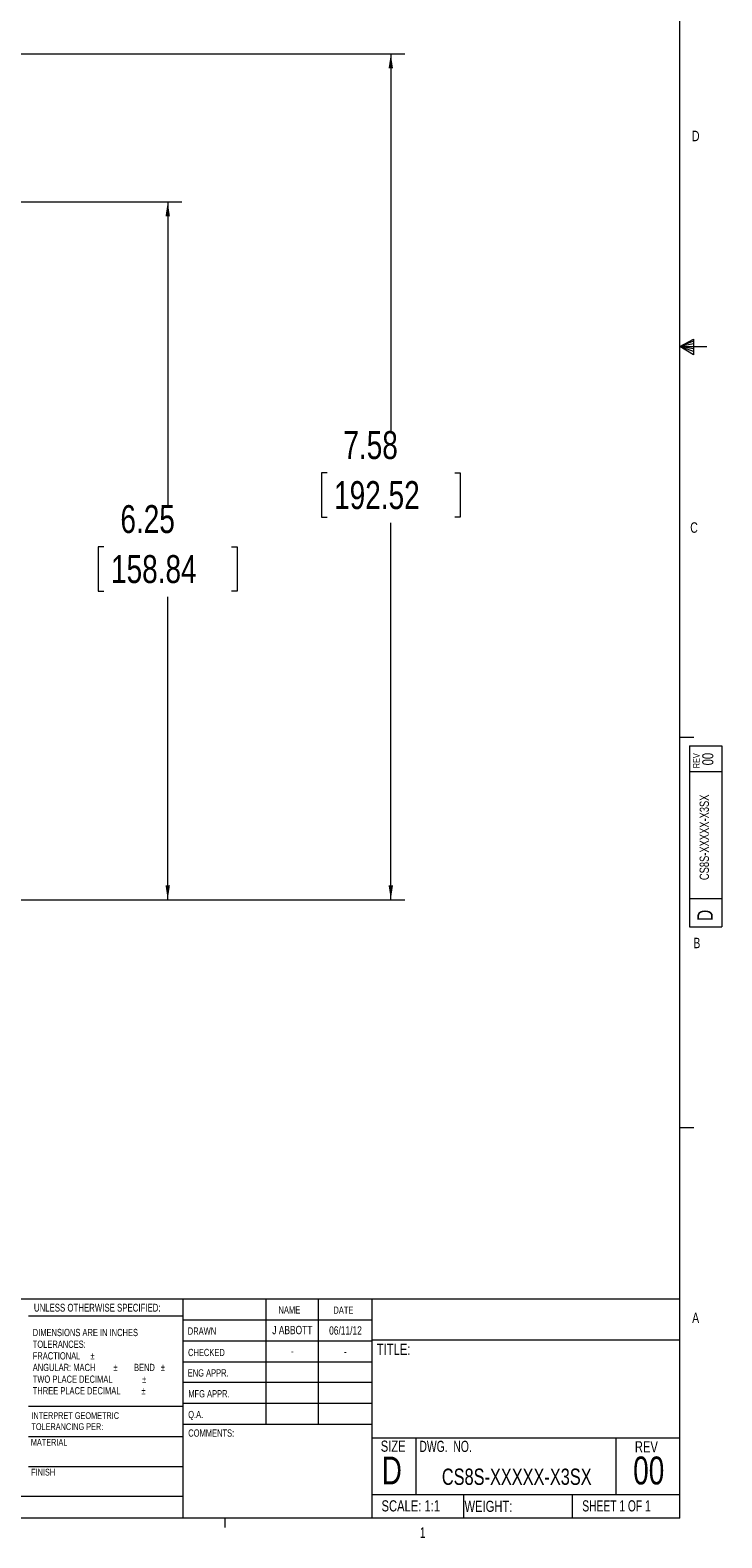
# Model space of a CAD drawing. Header units: inches. Extents: x 0.3 to 33.9, y 0.2 to 21.6.
# Tile 15 of 25: x 27.7 to 33.9, y 0.2 to 13.7. Entities that reach past the tile are written whole.
import ezdxf

# ---------------------------------------------------------------- set-up
doc = ezdxf.new("R2010")
doc.units = ezdxf.units.IN
doc.header["$MEASUREMENT"] = 0
doc.layers.add('SLD-0', color=7, linetype='Continuous', lineweight=15)
doc.styles.add('SLDTEXTSTYLE0', font='TXT', dxfattribs={"width": 0.75})
doc.styles.add('SLDTEXTSTYLE1', font='TXT', dxfattribs={"width": 0.6875})
doc.styles.add('SLDTEXTSTYLE2', font='TXT', dxfattribs={"width": 0.694444})
doc.dimstyles.new('SLDDIMSTYLE0', dxfattribs={"dimtxt": 0.25, "dimasz": 0.13, "dimexe": 0, "dimexo": 0.0625, "dimgap": 0.0625, "dimtad": 0, "dimtih": 1, "dimtoh": 1, "dimrnd": 1e-09, "dimzin": 12, "dimdsep": 46, "dimtxsty": 'SLDTEXTSTYLE0', "dimsah": 1, "dimcen": 0.09, "dimadec": 0, "dimazin": 3, "dimtfac": 1, "dimtofl": 0, "dimtmove": 0, "dimatfit": 3, "dimfxl": 1, "dimfrac": 2, "dimtolj": 1, "dimtzin": 12, "dimarcsym": 0})

# ---------------------------------------------------------------- blocks, each defined once
blk = doc.blocks.new('SW_NOTE_0')
at = {"color": 0, "linetype": 'Continuous', "lineweight": 0, "char_height": 0.06, "attachment_point": 1, "style": 'SLDTEXTSTYLE0'}
for s, insert in [('INTERPRET GEOMETRIC', (0, 0.077)), ('TOLERANCING PER:', (0, -0.022))]:
    blk.add_mtext(s, dxfattribs=dict(at, insert=insert))
blk = doc.blocks.new('SW_NOTE_1')
at = {"color": 0, "linetype": 'Continuous', "lineweight": 0, "char_height": 0.065, "attachment_point": 1, "style": 'SLDTEXTSTYLE0'}
for s, insert in [('DIMENSIONS ARE IN INCHES', (0, 0.084)), ('TOLERANCES:', (0, -0.021)), ('FRACTIONAL', (0, -0.125)), ('%%p', (0.518, -0.125)), ('ANGULAR: MACH', (0, -0.229)), ('%%p', (0.723, -0.229)), ('BEND', (0.907, -0.229)), ('%%p', (1.148, -0.229)), ('TWO PLACE DECIMAL', (0, -0.334)), ('%%p', (0.979, -0.334)), ('THREE PLACE DECIMAL', (0, -0.438)), ('%%p', (0.974, -0.438))]:
    blk.add_mtext(s, dxfattribs=dict(at, insert=insert))
blk = doc.blocks.new('_D_10')
at = {"layer": 'SLD-0'}
for p, q in [((23.006, 13.532), (31.06, 13.532)), ((30.935, 13.532), (30.935, 10.153)), ((30.364, 9.779), (30.313, 9.779)), ((30.313, 9.779), (30.313, 9.382)), ((31.507, 9.779), (31.557, 9.779)), ((31.557, 9.779), (31.557, 9.382)), ((30.313, 9.382), (30.364, 9.382)), ((30.935, 5.952), (30.935, 9.331)), ((31.557, 9.382), (31.507, 9.382)), ((26.503, 5.952), (31.06, 5.952))]:
    blk.add_line(p, q, dxfattribs=at)
for points in [[(30.935, 13.532), (30.915, 13.402), (30.955, 13.402)], [(30.935, 5.952), (30.955, 6.082), (30.915, 6.082)]]:
    blk.add_solid(points, dxfattribs=at)
at = {"layer": 'SLD-0', "char_height": 0.25, "attachment_point": 1, "style": 'SLDTEXTSTYLE0'}
for s, insert in [('7.58', (30.51, 10.152, -1.544)), ('192.52', (30.427, 9.704, -1.544))]:
    blk.add_mtext(s, dxfattribs=dict(at, insert=insert))
blk = doc.blocks.new('_D_11')
at = {"layer": 'SLD-0'}
for p, q in [((26.872, 12.206), (29.062, 12.206)), ((28.937, 12.206), (28.937, 9.49)), ((28.366, 9.116), (28.315, 9.116)), ((28.315, 9.116), (28.315, 8.719)), ((29.509, 9.116), (29.56, 9.116)), ((29.56, 9.116), (29.56, 8.719)), ((28.315, 8.719), (28.366, 8.719)), ((28.937, 5.952), (28.937, 8.668)), ((29.56, 8.719), (29.509, 8.719)), ((26.503, 5.952), (29.062, 5.952))]:
    blk.add_line(p, q, dxfattribs=at)
for points in [[(28.937, 12.206), (28.917, 12.076), (28.957, 12.076)], [(28.937, 5.952), (28.957, 6.082), (28.917, 6.082)]]:
    blk.add_solid(points, dxfattribs=at)
at = {"layer": 'SLD-0', "char_height": 0.25, "attachment_point": 1, "style": 'SLDTEXTSTYLE0'}
for s, insert in [('6.25', (28.513, 9.489, -1.544)), ('158.84', (28.429, 9.041, -1.544))]:
    blk.add_mtext(s, dxfattribs=dict(at, insert=insert))

msp = doc.modelspace()

# ---------------------------------------------------------------- linework, layer by layer
at = {"color": 7, "linetype": 'Continuous', "lineweight": 0}
for p, q in [((33.523, 0.411), (33.523, 21.411)), ((33.523, 10.911), (33.647, 10.976)), ((33.647, 10.958), (33.523, 10.911)), ((33.647, 10.976), (33.647, 10.837)), ((33.647, 10.934), (33.523, 10.911)), ((33.647, 10.891), (33.523, 10.911)), ((33.647, 10.865), (33.523, 10.911)), ((33.647, 10.837), (33.523, 10.911)), ((33.523, 10.911), (33.766, 10.911)), ((33.523, 7.411), (33.648, 7.411)), ((33.61, 7.332), (33.9, 7.332)), ((33.61, 7.332), (33.61, 5.709)), ((33.9, 7.332), (33.9, 5.709)), ((33.9, 7.099), (33.61, 7.099)), ((33.61, 5.965), (33.9, 5.965)), ((33.61, 5.709), (33.9, 5.709)), ((33.523, 3.911), (33.648, 3.911)), ((25.714, 2.375), (33.523, 2.375)), ((29.073, 2.375), (29.073, 0.411)), ((29.817, 2.375), (29.817, 1.25)), ((30.285, 2.375), (30.285, 1.25)), ((30.764, 2.375), (30.764, 0.411)), ((29.073, 2.221), (27.691, 2.221)), ((29.073, 2.187), (30.764, 2.187)), ((29.073, 2), (30.764, 2)), ((30.764, 2.008), (33.523, 2.008)), ((29.073, 1.812), (30.764, 1.812)), ((30.764, 1.625), (29.073, 1.625)), ((27.691, 1.414), (29.073, 1.414)), ((30.764, 1.437), (29.073, 1.437)), ((30.764, 1.25), (29.073, 1.25)), ((27.691, 1.144), (29.073, 1.144)), ((30.764, 1.13), (33.523, 1.13)), ((31.16, 1.13), (31.16, 0.623)), ((32.951, 1.13), (32.951, 0.623)), ((27.691, 0.874), (29.073, 0.874)), ((25.714, 0.607), (29.073, 0.607)), ((30.764, 0.623), (33.523, 0.623)), ((31.587, 0.623), (31.587, 0.411)), ((32.559, 0.623), (32.559, 0.411)), ((33.523, 0.411), (0.523, 0.411)), ((29.448, 0.411), (29.448, 0.326))]:
    msp.add_line(p, q, dxfattribs=at)

# ---------------------------------------------------------------- block references
for name, p in [('SW_NOTE_1', (27.728, 2.023)), ('SW_NOTE_0', (27.716, 1.283))]:
    msp.add_blockref(name, p, dxfattribs=at)

# ---------------------------------------------------------------- texts
for s, insert, char_height, attachment_point, style in [('D', (33.632, 12.844), 0.0938, 1, 'SLDTEXTSTYLE0'), ('C', (33.617, 9.335), 0.0938, 1, 'SLDTEXTSTYLE0'), ('B', (33.645, 5.612), 0.0938, 1, 'SLDTEXTSTYLE0'), ('UNLESS OTHERWISE SPECIFIED:', (27.738, 2.332), 0.07, 1, 'SLDTEXTSTYLE0'), ('NAME', (29.929, 2.309), 0.065, 1, 'SLDTEXTSTYLE0'), ('DATE', (30.421, 2.307), 0.065, 1, 'SLDTEXTSTYLE0'), ('A', (33.634, 2.253), 0.0938, 1, 'SLDTEXTSTYLE0'), ('DRAWN', (29.117, 2.12), 0.065, 1, 'SLDTEXTSTYLE0'), ('J ABBOTT', (30.053, 2.134), 0.075, 2, 'SLDTEXTSTYLE0'), ('06/11/12', (30.529, 2.13), 0.075, 2, 'SLDTEXTSTYLE0'), ('CHECKED', (29.119, 1.928), 0.065, 1, 'SLDTEXTSTYLE0'), ('-', (30.052, 1.946), 0.075, 2, 'SLDTEXTSTYLE0'), ('-', (30.528, 1.942), 0.075, 2, 'SLDTEXTSTYLE0'), ('TITLE:', (30.81, 1.973), 0.1, 1, 'SLDTEXTSTYLE0'), ('ENG APPR.', (29.116, 1.745), 0.065, 1, 'SLDTEXTSTYLE0'), ('MFG APPR.', (29.121, 1.558), 0.065, 1, 'SLDTEXTSTYLE0'), ('Q.A.', (29.12, 1.372), 0.065, 1, 'SLDTEXTSTYLE0'), ('MATERIAL', (27.711, 1.121), 0.06, 1, 'SLDTEXTSTYLE0'), ('COMMENTS:', (29.121, 1.206), 0.065, 1, 'SLDTEXTSTYLE0'), ('SIZE', (30.845, 1.106), 0.1, 1, 'SLDTEXTSTYLE0'), ('DWG.  NO.', (31.191, 1.104), 0.1, 1, 'SLDTEXTSTYLE2'), ('REV', (33.121, 1.1), 0.1, 1, 'SLDTEXTSTYLE0'), ('D', (30.853, 0.963), 0.25, 1, 'SLDTEXTSTYLE0'), ('00', (33.245, 0.963), 0.25, 2, 'SLDTEXTSTYLE0'), ('FINISH', (27.714, 0.853), 0.06, 1, 'SLDTEXTSTYLE0'), ('CS8S-XXXXX-X3SX', (32.063, 0.855), 0.14583, 2, 'SLDTEXTSTYLE0'), ('SCALE: 1:1', (30.852, 0.571), 0.1, 1, 'SLDTEXTSTYLE0'), ('WEIGHT:', (31.595, 0.567), 0.1, 1, 'SLDTEXTSTYLE0'), ('SHEET 1 OF 1', (32.65, 0.571), 0.1, 1, 'SLDTEXTSTYLE1'), ('1', (31.195, 0.328), 0.0938, 1, 'SLDTEXTSTYLE0')]:
    msp.add_mtext(s, dxfattribs=dict(at, insert=insert, char_height=char_height, attachment_point=attachment_point, style=style))
at = {"color": 7, "linetype": 'Continuous', "lineweight": 0, "rotation": 90, "style": 'SLDTEXTSTYLE0'}
for s, insert, char_height, attachment_point in [('REV', (33.642, 7.131), 0.06, 1), ('00', (33.724, 7.213), 0.1, 2), ('CS8S-XXXXX-X3SX', (33.701, 6.512), 0.08333, 2), ('D', (33.681, 5.763), 0.138, 1)]:
    msp.add_mtext(s, dxfattribs=dict(at, insert=insert, char_height=char_height, attachment_point=attachment_point))

# ---------------------------------------------------------------- dimensions: what is measured, and where the dimension line sits
at = {"layer": 'SLD-0'}
for base, p2, picture, middle in [((30.935, 13.532), (22.956, 13.532), '_D_10', (30.935, 9.742)), ((28.937, 12.206), (26.822, 12.206), '_D_11', (28.937, 9.079))]:
    dim = msp.add_linear_dim(base=base, p1=(26.453, 5.952), p2=p2, angle=90, dimstyle='SLDDIMSTYLE0', dxfattribs=at)
    dim.commit()
    dim.dimension.update_dxf_attribs({"geometry": picture, "text_midpoint": middle, "dimtype": 160})

doc.saveas('drawing.dxf')
